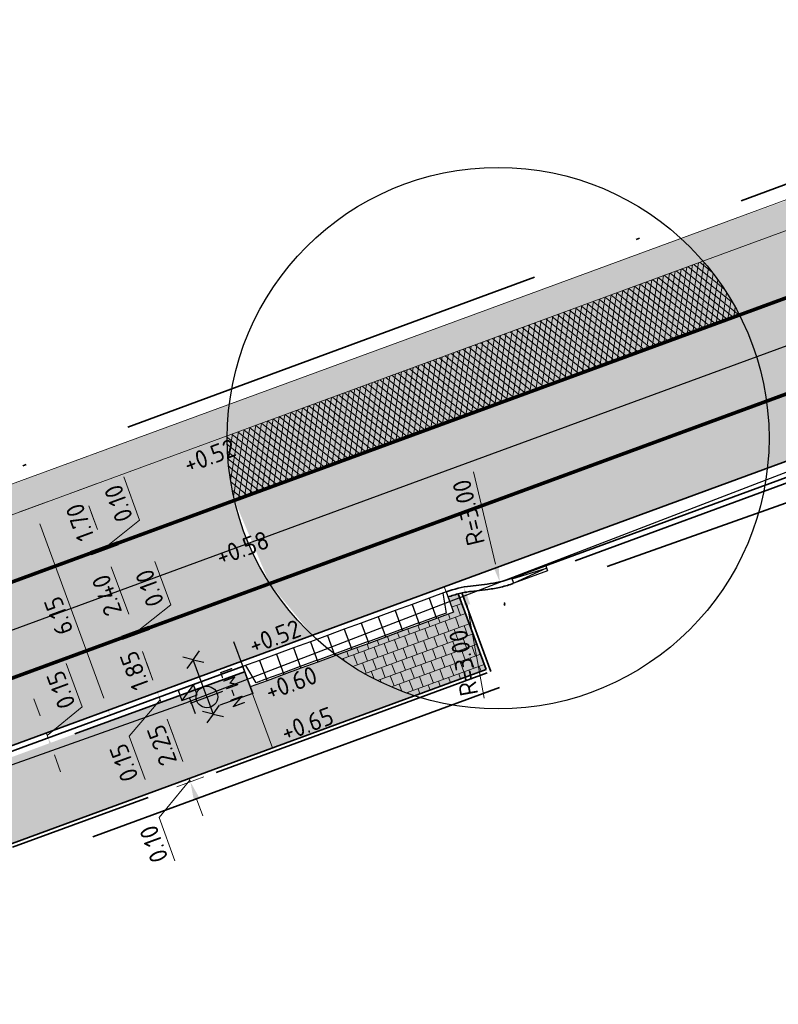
# Model space of a CAD drawing. Header units: metres. Extents: x 132493 to 134960, y 502695 to 503907.
# Tile 43 of 144: x 132924 to 132945, y 502967 to 502994. Entities that reach past the tile are written whole.
import ezdxf
from ezdxf import colors
from ezdxf.entities.mleader import LeaderData, LeaderLine
from ezdxf.enums import TextEntityAlignment as Align
from ezdxf.math import Vec2, Vec3

# ---------------------------------------------------------------- set-up
doc = ezdxf.new("R2010")
doc.units = ezdxf.units.M
for name, pattern in [('RI-HWA_KOLKAANSLUITING', [4.3, 2.5, -1.8]), ('VH-OPSLUITBAND_100X200', [16, 8, -2, 4, -2]), ('VH-OPSLUITBAND_150X250', [24, 16, -2, 4, -2]), ('VH-TROTTOIRBAND_130-150', [15, 5, -2, 2, -2, 2, -2]), ('VW-1-1_STREEP', [2, 1, -1]), ('XX-PROJECTGRENS', [18, 12, -3, 0, -3])]:
    doc.linetypes.add(name, pattern=pattern)
doc.layers.get('Defpoints').update_dxf_attribs({"color": 3})
for name, color, linetype, lineweight, plot in [('ARC-hoev-bss-kf-ev-rood-kleurecht', 200, 'Continuous', 35, False), ('ARC-hoev-btt-300x300x45-grijs-nieuw', 8, 'Continuous', 18, False), ('ARC-hoev-btt-300x300x80-grijs-nieuw', 40, 'Continuous', 18, False), ('ARC-hoev-fietsstrook-plateau-drempel-afalt rood', 241, 'Continuous', 18, False), ('ARC-hoev-gras zaaien', 73, 'Continuous', 35, False), ('ARC-hoev-nieuw-asfalt-streetprint', 215, 'Continuous', 35, False)]:
    doc.layers.add(name, color=color, linetype=linetype, lineweight=lineweight, plot=plot)
for name, color, linetype, lineweight in [('B04-WE-AM-M-200', 7, 'Continuous', 18), ('N-WE-BC-WAPENING-GD', 180, 'Continuous', 25), ('N-WE-GR-GRAS-A-200', 81, 'Continuous', 18), ('N-WE-KG-GRENS_WERKGRENS-G', 5, 'XX-PROJECTGRENS', 35), ('N-WE-RI-HWA_KOLKAANSLUITING_PVC_125-G', 160, 'RI-HWA_KOLKAANSLUITING', 25), ('N-WE-RI-KOLK-S', 150, 'Continuous', 25), ('N-WE-VH-GOOT_BSS_ACHTERKANT-G', 202, 'Continuous', 35), ('N-WE-VH-GOOT_TEGEL-G', 170, 'Continuous', 35), ('N-WE-VH-KANTOPSLUITING_ELEMENT_INRIT-S', 2, 'Continuous', 25), ('N-WE-VH-KANTOPSLUITING_OPSLUITBAND_100X200-G', 150, 'VH-OPSLUITBAND_100X200', 35), ('N-WE-VH-KANTOPSLUITING_OPSLUITBAND_150X250-G', 10, 'VH-OPSLUITBAND_150X250', 35), ('N-WE-VH-KANTOPSLUITING_TROTTOIRBAND_130 150-G', 210, 'VH-TROTTOIRBAND_130-150', 35), ('N-WE-VH-KANTOPSLUITING_TROTTOIRBAND_130 150_250_EINDVERLOOPBAND-S', 210, 'Continuous', 25), ('N-WE-VH-KANTOPSLUITING_VOORKANTBAND-G', 7, 'Continuous', 35), ('N-WE-VH-KANTVERHARDING-G', 2, 'Continuous', 18), ('N-WE-VH-VERHARDING_ASFALT-A', 23, 'Continuous', 18), ('N-WE-VW-MARKERING_LANGS_STREEP_11_010-G', 7, 'VW-1-1_STREEP', 13), ('N01-WE-IE-MEUBILAIR_WEGMEUBILAIR-S-200', 7, 'Continuous', 25), ('N01-WE-VH-VERHARDING_BETONSTRAATSTEEN_ELLEBOOG-A', 252, 'Continuous', 18), ('N01-WE-VH-VERHARDING_TEGEL_HALFST-A', 165, 'Continuous', 18), ('N02-WE-VH-VERHARDING_ASFALT-A', 252, 'Continuous', 18), ('X-XX-AL-AANPIJLING-T25', 7, 'Continuous', 25), ('X-XX-AL-DETAIL1-M', 7, 'Continuous', 18), ('X-XX-AL-DETAIL1-T25', 7, 'Continuous', 25)]:
    doc.layers.add(name, color=color, linetype=linetype, lineweight=lineweight)
doc.styles.add('NLCS-ISO', font='NLCS-ISO.ttf')
doc.styles.add('NLCS-ISO-M200-T25', font='NLCS-ISO.ttf', dxfattribs={"height": 0.5})
doc.dimstyles.new('NLCS-M200-T25-PIJL_L2_H1', dxfattribs={"dimscale": 0.2, "dimtxt": 2.5, "dimasz": 2.5, "dimexe": 2, "dimexo": 2, "dimgap": 0.7, "dimtad": 1, "dimzin": 0, "dimdsep": 46, "dimtxsty": 'NLCS-ISO-M200-T25', "dimcen": 0, "dimdle": 2, "dimclrd": 256, "dimclre": 256, "dimclrt": 256, "dimadec": 1, "dimazin": 0, "dimtfac": 1, "dimtdec": 3, "dimtofl": 0, "dimtmove": 0, "dimatfit": 3, "dimfxl": 2, "dimfxlon": 1, "dimtfillclr": 256, "dimtolj": 1, "dimtzin": 0, "dimlwd": -1, "dimlwe": -1, "dimarcsym": 0})

# ---------------------------------------------------------------- blocks, each defined once
blk = doc.blocks.new('*D245')
at = {"layer": 'Defpoints', "color": 0, "transparency": 16777216}
for p in [(132927.281, 502981.88), (132924.593, 502980.892), (132927.955, 502975.576)]:
    blk.add_point(p, dxfattribs=at)
at = {"layer": 'X-XX-AL-DETAIL1-M', "transparency": 16777216}
for p, q in [((132924.968, 502981.03), (132924.217, 502980.754)), ((132926.541, 502975.589), (132924.765, 502980.423)), ((132927.089, 502975.258), (132926.338, 502974.982))]:
    blk.add_line(p, q, dxfattribs=at)
for points in [[(132924.687, 502980.394), (132924.843, 502980.452), (132924.593, 502980.892)], [(132926.463, 502975.56), (132926.619, 502975.618), (132926.713, 502975.12)]]:
    blk.add_solid(points, dxfattribs=at)
at = {"layer": 'X-XX-AL-DETAIL1-M', "transparency": 16777216, "insert": (132925.287, 502977.871), "char_height": 0.5, "attachment_point": 5, "rotation": 110.1712, "style": 'NLCS-ISO-M200-T25'}
blk.add_mtext('\\A1;6.15', dxfattribs=at)
blk = doc.blocks.new('N-SVH-INRITELEMENT_180 200_160X500X500_RECHTS')
for p, q in [((0, 0), (0, 0.6)), ((0, 0.6), (0.5, 0.6)), ((0, 0.55), (0.3, 0.55)), ((0.3, 0.55), (0.405, 0)), ((0.5, 0), (0.5, 0.6)), ((0, 0), (0.5, 0))]:
    blk.add_line(p, q)
blk = doc.blocks.new('N-SVH-INRITELEMENT_180 200_160X500X500_MIDDEN')
for p, q in [((0, 0), (0, 0.6)), ((0, 0.6), (0.5, 0.6)), ((0, 0.55), (0.5, 0.55)), ((0.5, 0), (0.5, 0.6)), ((0, 0), (0.5, 0))]:
    blk.add_line(p, q)
blk = doc.blocks.new('N-SVH-INRITELEMENT_180 200_160X500X500_LINKS')
for p, q in [((0, 0), (0, 0.6)), ((0, 0.6), (0.5, 0.6)), ((0.095, 0), (0.2, 0.55)), ((0.2, 0.55), (0.5, 0.55)), ((0.5, 0), (0.5, 0.6)), ((0, 0), (0.5, 0))]:
    blk.add_line(p, q)
blk = doc.blocks.new('*D310')
at = {"layer": 'Defpoints', "color": 0, "transparency": 16777216}
for p in [(132928.642, 502982.38), (132925.954, 502981.392), (132927.782, 502980.253)]:
    blk.add_point(p, dxfattribs=at)
at = {"layer": 'X-XX-AL-DETAIL1-M', "transparency": 16777216}
for p, q in [((132926.329, 502981.53), (132925.579, 502981.254)), ((132926.368, 502980.266), (132926.126, 502980.923)), ((132926.916, 502979.934), (132926.165, 502979.659))]:
    blk.add_line(p, q, dxfattribs=at)
for points in [[(132926.048, 502980.894), (132926.205, 502980.952), (132925.954, 502981.392)], [(132926.29, 502980.237), (132926.446, 502980.295), (132926.54, 502979.797)]]:
    blk.add_solid(points, dxfattribs=at)
at = {"layer": 'X-XX-AL-DETAIL1-M', "transparency": 16777216, "insert": (132925.881, 502980.46), "char_height": 0.5, "attachment_point": 5, "rotation": 110.1712, "style": 'NLCS-ISO-M200-T25'}
blk.add_mtext('\\A1;1.70', dxfattribs=at)
blk = doc.blocks.new('*D311')
at = {"layer": 'Defpoints', "color": 0, "transparency": 16777216}
for p in [(132929.229, 502980.784), (132927.914, 502980.191), (132926.54, 502979.797)]:
    blk.add_point(p, dxfattribs=at)
at = {"layer": 'X-XX-AL-DETAIL1-M', "transparency": 16777216}
for p, q in [((132927.533, 502980.52), (132927.091, 502981.722)), ((132926.368, 502980.266), (132926.195, 502980.735)), ((132926.558, 502979.748), (132927.533, 502980.52)), ((132926.916, 502979.934), (132926.165, 502979.659)), ((132926.951, 502979.837), (132926.2, 502979.562)), ((132926.576, 502979.699), (132926.54, 502979.797)), ((132926.748, 502979.23), (132926.921, 502978.761))]:
    blk.add_line(p, q, dxfattribs=at)
for points in [[(132926.29, 502980.237), (132926.446, 502980.295), (132926.54, 502979.797)], [(132926.67, 502979.201), (132926.827, 502979.259), (132926.576, 502979.699)]]:
    blk.add_solid(points, dxfattribs=at)
at = {"layer": 'X-XX-AL-DETAIL1-M', "transparency": 16777216, "insert": (132926.946, 502980.987), "char_height": 0.5, "attachment_point": 5, "rotation": 110.1712, "style": 'NLCS-ISO-M200-T25'}
blk.add_mtext('\\A1;0.10', dxfattribs=at)
blk = doc.blocks.new('*D312')
at = {"layer": 'Defpoints', "color": 0, "transparency": 16777216}
for p in [(132929.264, 502980.687), (132926.576, 502979.699), (132928.644, 502977.906)]:
    blk.add_point(p, dxfattribs=at)
at = {"layer": 'X-XX-AL-DETAIL1-M', "transparency": 16777216}
for p, q in [((132926.951, 502979.837), (132926.2, 502979.562)), ((132927.23, 502977.919), (132926.748, 502979.23)), ((132927.778, 502977.588), (132927.027, 502977.312))]:
    blk.add_line(p, q, dxfattribs=at)
for points in [[(132926.67, 502979.201), (132926.827, 502979.259), (132926.576, 502979.699)], [(132927.152, 502977.89), (132927.308, 502977.948), (132927.402, 502977.45)]]:
    blk.add_solid(points, dxfattribs=at)
at = {"layer": 'X-XX-AL-DETAIL1-M', "transparency": 16777216, "insert": (132926.623, 502978.44), "char_height": 0.5, "attachment_point": 5, "rotation": 110.1712, "style": 'NLCS-ISO-M200-T25'}
blk.add_mtext('\\A1;2.40', dxfattribs=at)
blk = doc.blocks.new('*D313')
at = {"layer": 'Defpoints', "color": 0, "transparency": 16777216}
for p in [(132930.091, 502978.437), (132928.5, 502977.745), (132927.402, 502977.45)]:
    blk.add_point(p, dxfattribs=at)
at = {"layer": 'X-XX-AL-DETAIL1-M', "transparency": 16777216}
for p, q in [((132928.395, 502978.174), (132927.953, 502979.375)), ((132927.23, 502977.919), (132927.057, 502978.389)), ((132927.42, 502977.402), (132928.395, 502978.174)), ((132927.778, 502977.588), (132927.027, 502977.312)), ((132927.813, 502977.493), (132927.062, 502977.217)), ((132927.437, 502977.355), (132927.402, 502977.45)), ((132927.61, 502976.885), (132927.782, 502976.416))]:
    blk.add_line(p, q, dxfattribs=at)
for points in [[(132927.152, 502977.89), (132927.308, 502977.948), (132927.402, 502977.45)], [(132927.531, 502976.857), (132927.688, 502976.914), (132927.437, 502977.355)]]:
    blk.add_solid(points, dxfattribs=at)
at = {"layer": 'X-XX-AL-DETAIL1-M', "transparency": 16777216, "insert": (132927.808, 502978.64), "char_height": 0.5, "attachment_point": 5, "rotation": 110.1712, "style": 'NLCS-ISO-M200-T25'}
blk.add_mtext('\\A1;0.10', dxfattribs=at)
blk = doc.blocks.new('*D314')
at = {"layer": 'Defpoints', "color": 0, "transparency": 16777216}
for p in [(132928.212, 502977.641), (132927.437, 502977.356), (132929.316, 502976.076)]:
    blk.add_point(p, dxfattribs=at)
at = {"layer": 'X-XX-AL-DETAIL1-M', "transparency": 16777216}
for p, q in [((132927.812, 502977.494), (132927.061, 502977.218)), ((132927.902, 502976.089), (132927.609, 502976.886)), ((132928.45, 502975.757), (132927.699, 502975.482))]:
    blk.add_line(p, q, dxfattribs=at)
for points in [[(132927.531, 502976.858), (132927.688, 502976.915), (132927.437, 502977.356)], [(132927.824, 502976.06), (132927.981, 502976.118), (132928.075, 502975.619)]]:
    blk.add_solid(points, dxfattribs=at)
at = {"layer": 'X-XX-AL-DETAIL1-M', "transparency": 16777216, "insert": (132927.39, 502976.353), "char_height": 0.5, "attachment_point": 5, "rotation": 110.1712, "style": 'NLCS-ISO-M200-T25'}
blk.add_mtext('\\A1;1.85', dxfattribs=at)
blk = doc.blocks.new('N-SRI-KOLK_TROTTOIR-SO')
blk.add_hatch(color=256).paths.add_polyline_path([(1.125, 1.5), (-1.125, 1.5), (-1.125, 0)])
blk.add_line((-1.125, 0), (1.125, 1.5))
at = {"flags": 128}
blk.add_lwpolyline([(-1.125, 0), (1.125, 0), (1.125, 1.5), (-1.125, 1.5)], close=True, dxfattribs=at)
blk = doc.blocks.new('*D324')
at = {"layer": 'Defpoints', "color": 0, "transparency": 16777216}
for p in [(132927.637, 502975.619), (132926.063, 502974.881), (132924.949, 502974.632)]:
    blk.add_point(p, dxfattribs=at)
at = {"layer": 'X-XX-AL-DETAIL1-M', "transparency": 16777216}
for p, q in [((132925.941, 502975.356), (132925.5, 502976.557)), ((132924.776, 502975.101), (132924.604, 502975.57)), ((132924.975, 502974.561), (132925.941, 502975.356)), ((132925.324, 502974.77), (132924.573, 502974.494)), ((132925.376, 502974.629), (132924.625, 502974.353)), ((132925, 502974.491), (132924.949, 502974.632)), ((132925.173, 502974.022), (132925.345, 502973.552))]:
    blk.add_line(p, q, dxfattribs=at)
for points in [[(132924.698, 502975.072), (132924.854, 502975.13), (132924.949, 502974.632)], [(132925.095, 502973.993), (132925.251, 502974.05), (132925, 502974.491)]]:
    blk.add_solid(points, dxfattribs=at)
at = {"layer": 'X-XX-AL-DETAIL1-M', "transparency": 16777216, "insert": (132925.354, 502975.822), "char_height": 0.5, "attachment_point": 5, "rotation": 110.1712, "style": 'NLCS-ISO-M200-T25'}
blk.add_mtext('\\A1;0.15', dxfattribs=at)
blk = doc.blocks.new('*D325')
at = {"layer": 'Defpoints', "color": 0, "transparency": 16777216}
for p in [(132930.383, 502976.467), (132930.434, 502976.326), (132928.075, 502975.619)]:
    blk.add_point(p, dxfattribs=at)
at = {"layer": 'X-XX-AL-DETAIL1-M', "transparency": 16777216}
for p, q in [((132927.902, 502976.089), (132927.73, 502976.558)), ((132928.101, 502975.549), (132927.241, 502974.539)), ((132928.45, 502975.757), (132927.699, 502975.481)), ((132928.502, 502975.617), (132927.751, 502975.341)), ((132928.126, 502975.479), (132928.075, 502975.619)), ((132928.299, 502975.009), (132928.471, 502974.54)), ((132927.241, 502974.539), (132927.683, 502973.338))]:
    blk.add_line(p, q, dxfattribs=at)
for points in [[(132927.824, 502976.06), (132927.981, 502976.117), (132928.075, 502975.619)], [(132928.221, 502974.981), (132928.377, 502975.038), (132928.126, 502975.479)]]:
    blk.add_solid(points, dxfattribs=at)
at = {"layer": 'X-XX-AL-DETAIL1-M', "transparency": 16777216, "insert": (132927.096, 502973.804), "char_height": 0.5, "attachment_point": 5, "rotation": 110.1712, "style": 'NLCS-ISO-M200-T25'}
blk.add_mtext('\\A1;0.15', dxfattribs=at)
blk = doc.blocks.new('*D326')
at = {"layer": 'Defpoints', "color": 0, "transparency": 16777216}
for p in [(132930.434, 502976.326), (132928.126, 502975.479), (132930.144, 502973.823)]:
    blk.add_point(p, dxfattribs=at)
at = {"layer": 'X-XX-AL-DETAIL1-M', "transparency": 16777216}
for p, q in [((132928.502, 502975.617), (132927.751, 502975.341)), ((132928.73, 502973.836), (132928.299, 502975.009)), ((132929.278, 502973.505), (132928.527, 502973.229))]:
    blk.add_line(p, q, dxfattribs=at)
for points in [[(132928.221, 502974.981), (132928.377, 502975.038), (132928.126, 502975.479)], [(132928.652, 502973.807), (132928.808, 502973.865), (132928.902, 502973.367)]]:
    blk.add_solid(points, dxfattribs=at)
at = {"layer": 'X-XX-AL-DETAIL1-M', "transparency": 16777216, "insert": (132928.148, 502974.288), "char_height": 0.5, "attachment_point": 5, "rotation": 110.1712, "style": 'NLCS-ISO-M200-T25'}
blk.add_mtext('\\A1;2.25', dxfattribs=at)
blk = doc.blocks.new('*D400')
at = {"layer": 'Defpoints', "color": 0, "transparency": 16777216}
for p in [(132931.21, 502974.214), (132931.245, 502974.121), (132928.902, 502973.367)]:
    blk.add_point(p, dxfattribs=at)
at = {"layer": 'X-XX-AL-DETAIL1-M', "transparency": 16777216}
for p, q in [((132928.73, 502973.836), (132928.557, 502974.305)), ((132929.278, 502973.505), (132928.527, 502973.229)), ((132929.312, 502973.411), (132928.561, 502973.135)), ((132928.937, 502973.273), (132928.902, 502973.367)), ((132928.92, 502973.32), (132928.069, 502972.286)), ((132929.109, 502972.803), (132929.282, 502972.334)), ((132928.069, 502972.286), (132928.51, 502971.085))]:
    blk.add_line(p, q, dxfattribs=at)
for points in [[(132928.652, 502973.807), (132928.808, 502973.865), (132928.902, 502973.367)], [(132929.031, 502972.775), (132929.187, 502972.832), (132928.937, 502973.273)]]:
    blk.add_solid(points, dxfattribs=at)
at = {"layer": 'X-XX-AL-DETAIL1-M', "transparency": 16777216, "insert": (132927.924, 502971.551), "char_height": 0.5, "attachment_point": 5, "rotation": 110.1712, "style": 'NLCS-ISO-M200-T25'}
blk.add_mtext('\\A1;0.10', dxfattribs=at)
blk = doc.blocks.new('*D401')
at = {"layer": 'B04-WE-AM-M-200', "transparency": 16777216}
blk.add_line((132937.072, 502975.592), (132936.604, 502978.18), dxfattribs=at)
blk.add_solid([(132936.522, 502978.165), (132936.686, 502978.195), (132936.515, 502978.672)], dxfattribs=at)
at = {"layer": 'Defpoints', "color": 0, "transparency": 16777216}
for p in [(132936.515, 502978.672), (132937.049, 502975.72)]:
    blk.add_point(p, dxfattribs=at)
at = {"layer": 'B04-WE-AM-M-200', "transparency": 16777216, "insert": (132936.499, 502976.57), "char_height": 0.5, "attachment_point": 5, "rotation": 100.2562, "style": 'NLCS-ISO-M200-T25'}
blk.add_mtext('\\A1;R=3.00', dxfattribs=at)
blk = doc.blocks.new('*D402')
at = {"layer": 'B04-WE-AM-M-200', "transparency": 16777216}
blk.add_line((132936.771, 502981.859), (132937.385, 502979.302), dxfattribs=at)
blk.add_solid([(132937.304, 502979.283), (132937.466, 502979.321), (132937.502, 502978.816)], dxfattribs=at)
at = {"layer": 'Defpoints', "color": 0, "transparency": 16777216}
for p in [(132936.801, 502981.733), (132937.502, 502978.816)]:
    blk.add_point(p, dxfattribs=at)
at = {"layer": 'B04-WE-AM-M-200', "transparency": 16777216, "insert": (132936.64, 502980.733), "char_height": 0.5, "attachment_point": 5, "rotation": 103.5058, "style": 'NLCS-ISO-M200-T25'}
blk.add_mtext('\\A1;R=3.00', dxfattribs=at)
blk = doc.blocks.new('verloop tb-ob links')
at = {"layer": 'N-WE-VH-KANTOPSLUITING_TROTTOIRBAND_130 150_250_EINDVERLOOPBAND-S', "flags": 128}
blk.add_lwpolyline([(-0.5, 0), (0.5, 0), (0.5, -0.15), (-0.5, -0.15)], close=True, dxfattribs=at)
for points in [[(-0.5, -0.02), (0.5, -0.075)], [(0.5, -0.075), (-0.5, -0.15)]]:
    blk.add_lwpolyline(points, dxfattribs=at)
blk = doc.blocks.new('N-SIE-WEG_LICHTMAST_2UITHOUDER_1LAAG-SO')
h = blk.add_hatch(color=256)
edge = h.paths.add_edge_path()
edge.add_arc((0, 0), 1.5, 0, 360)
for p, q in [((0, -2.42), (0, 2.33)), ((-5.5, 0), (-6.34, 1.24)), ((-5.5, 0), (-4.66, 1.24)), ((2.52, 0), (1.68, 1.24)), ((2.52, 0), (3.35, 1.24)), ((-5.5, 0), (-6.34, -1.24)), ((-1.5, 0), (-5.5, 0)), ((-5.5, 0), (-4.66, -1.24)), ((0, 0), (-1.49, 0)), ((0, 0), (2.52, 0)), ((2.52, 0), (1.68, -1.24)), ((2.52, 0), (3.35, -1.24))]:
    blk.add_line(p, q)
blk.add_circle((0, 0), 1.5)
at = {"style": 'NLCS-ISO'}
blk.add_attdef('TYPE', text='', height=1.8, dxfattribs=at).set_placement((0, 2.33), align=Align.BOTTOM_CENTER)

msp = doc.modelspace()

# ---------------------------------------------------------------- hatches: boundary and pattern name
at = {"layer": 'ARC-hoev-bss-kf-ev-rood-kleurecht', "transparency": 33554483}
h = msp.add_hatch(color=256, dxfattribs=at)
h.dxf.hatch_style = 1
h.paths.add_polyline_path([(132913.193, 502972.178), (132936.181, 502980.621), (132952.093, 502986.465), (132972.328, 502993.653), (132992.544, 503000.835), (133028.208, 503013.504), (133028.977, 503011.342), (133021.763, 503008.762), (133021.575, 503009.29), (132993.13, 502999.186), (132972.918, 502992.006), (132952.706, 502984.826), (132935.963, 502978.677), (132913.796, 502970.535)])
at = {"layer": 'ARC-hoev-btt-300x300x45-grijs-nieuw', "transparency": 33554687}
h = msp.add_hatch(color=256, dxfattribs=at)
h.dxf.hatch_style = 1
h.paths.add_polyline_path([(132912.492, 502969.737), (132930.434, 502976.326), (132931.21, 502974.214), (132913.785, 502967.815), (132913.281, 502967.589)])
at = {"layer": 'ARC-hoev-btt-300x300x80-grijs-nieuw', "transparency": 33554585}
h = msp.add_hatch(color=256, dxfattribs=at)
h.dxf.hatch_style = 1
edge = h.paths.add_edge_path()
edge.add_line((132930.589, 502975.904), (132936.222, 502977.972))
edge.add_line((132936.222, 502977.972), (132936.067, 502978.395))
edge.add_arc((132937.049, 502975.72), 2.85, 104.1243, 110.1666, ccw=False)
edge.add_line((132936.354, 502978.483), (132937.124, 502976.387))
edge.add_line((132937.124, 502976.387), (132931.21, 502974.214))
edge.add_line((132931.21, 502974.214), (132930.589, 502975.904))
at = {"layer": 'ARC-hoev-fietsstrook-plateau-drempel-afalt rood', "transparency": 33554661}
h = msp.add_hatch(color=256, dxfattribs=at)
h.dxf.hatch_style = 1
h.paths.add_polyline_path([(132911.739, 502976.137), (132949.157, 502989.914), (132974.506, 502998.937), (132991.121, 503004.839), (133026.786, 503017.508), (133027.371, 503015.859), (132991.707, 503003.19), (132974.6, 502997.113), (132951.262, 502988.823), (132912.331, 502974.525)])
at = {"layer": 'ARC-hoev-gras zaaien', "transparency": 33554623}
h = msp.add_hatch(color=256, dxfattribs=at)
h.dxf.hatch_style = 1
edge = h.paths.add_edge_path()
edge.add_line((133044.309, 503023.381), (133040.615, 503022.372))
edge.add_line((133040.615, 503022.372), (132963.333, 502994.968))
edge.add_line((132963.333, 502994.968), (132943.131, 502987.701))
edge.add_line((132943.131, 502987.701), (132911.739, 502976.137))
edge.add_line((132911.739, 502976.137), (132911.461, 502976.894))
edge.add_line((132911.461, 502976.894), (132942.521, 502988.329))
edge.add_line((132942.521, 502988.329), (132970.625, 502998.407))
edge.add_line((132970.625, 502998.407), (133038.368, 503022.472))
edge.add_line((133038.368, 503022.472), (133038.106, 503023.225))
edge.add_line((133038.106, 503023.225), (133047.748, 503026.616))
edge.add_line((133047.748, 503026.616), (133047.989, 503025.936))
edge.add_line((133047.989, 503025.936), (133127.687, 503053.755))
edge.add_line((133127.687, 503053.755), (133134.899, 503056.438))
edge.add_line((133134.899, 503056.438), (133149.651, 503061.661))
edge.add_line((133149.651, 503061.661), (133181.947, 503073.722))
edge.add_line((133181.947, 503073.722), (133199.63, 503080.276))
edge.add_line((133199.63, 503080.276), (133213.754, 503085.601))
edge.add_line((133213.754, 503085.601), (133233.156, 503093.076))
edge.add_line((133233.156, 503093.076), (133252.557, 503100.55))
edge.add_line((133252.557, 503100.55), (133257.934, 503102.755))
edge.add_line((133257.934, 503102.755), (133289.068, 503115.503))
edge.add_line((133289.068, 503115.503), (133322.795, 503129.396))
edge.add_line((133322.795, 503129.396), (133334.457, 503134.354))
edge.add_line((133334.457, 503134.354), (133353.994, 503142.447))
edge.add_arc((133874.079, 501859.396), 1384.453, 110.685494, 112.065176, ccw=False)
edge.add_arc((133543.44, 502717.163), 465.231, 107.2339, 109.90622, ccw=False)
edge.add_line((133405.604, 503161.507), (133415.873, 503164.493))
edge.add_line((133415.873, 503164.493), (133424.367, 503166.632))
edge.add_arc((133423.248, 503166.689), 1.12, 293.158, 357.0847, ccw=False)
edge.add_line((133423.689, 503165.66), (133416.135, 503163.735))
edge.add_line((133416.135, 503163.735), (133405.842, 503160.744))
edge.add_arc((133727.946, 502167.954), 1043.735, 107.975293, 109.164059)
edge.add_arc((133874.079, 501859.396), 1383.653, 110.68572, 112.049064)
edge.add_line((133354.655, 503141.852), (133335.046, 503133.749))
edge.add_line((133335.046, 503133.749), (133323.1, 503128.657))
edge.add_line((133323.1, 503128.657), (133289.372, 503114.763))
edge.add_line((133289.372, 503114.763), (133258.907, 503102.29))
edge.add_line((133258.907, 503102.29), (133252.853, 503099.807))
edge.add_line((133252.853, 503099.807), (133233.446, 503092.33))
edge.add_line((133233.446, 503092.33), (133214.038, 503084.853))
edge.add_line((133214.038, 503084.853), (133200.785, 503079.926))
edge.add_line((133200.785, 503079.926), (133181.811, 503072.817))
edge.add_line((133181.811, 503072.817), (133149.925, 503060.909))
edge.add_line((133149.925, 503060.909), (133135.167, 503055.685))
edge.add_line((133135.167, 503055.685), (133129.729, 503053.696))
edge.add_arc((133149.077, 503000.87), 56.258, 110.1159, 133.7514)
edge.add_line((133110.173, 503041.508), (133098.876, 503030.223))
edge.add_arc((133081.208, 503047.911), 25, 274.4321, 314.967, ccw=False)
edge.add_arc((133081.208, 503047.911), 25, 264.364, 274.4321, ccw=False)
edge.add_line((133078.753, 503023.032), (133062.83, 503024.603))
edge.add_arc((133057.207, 502968.881), 56.005, 84.2369, 103.3139)
at = {"layer": 'ARC-hoev-nieuw-asfalt-streetprint', "transparency": 33554534}
h = msp.add_hatch(color=256, dxfattribs=at)
h.dxf.hatch_style = 1
h.paths.add_polyline_path([(132912.331, 502974.525), (132936.087, 502983.25), (132951.262, 502988.823), (132991.707, 503003.19), (133027.371, 503015.859), (133028.208, 503013.504), (132992.526, 503000.828), (132952.111, 502986.471), (132936.696, 502980.81), (132913.193, 502972.178)])
at = {"layer": 'N-WE-GR-GRAS-A-200', "transparency": 33554559}
h = msp.add_hatch(dxfattribs=at)
h.set_pattern_fill('AGR-GRAS_02', color=256, scale=0.02, angle=41.1881, pattern_type=2)
h.set_pattern_definition([(19.88062736, (198428.65439, -10980.88432), (0.12006831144, 0.25609295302), [0.05, -0.15]), (19.88062736, (198428.71702, -10980.73407), (0.12006831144, 0.25609295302), [0.05, -0.15]), (109.88062736, (198428.64939, -10980.8117), (-0.25609295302, 0.12006831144), [0.05, -0.15]), (109.88062736, (198428.70082, -10980.71866), (-0.25609295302, 0.12006831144), [0.05, -0.15]), (64.88062736, (198428.64439, -10980.73907), (-0.068012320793, 0.188080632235), [0.05, -0.2328427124]), (154.88062736, (198428.75783, -10980.84692), (-0.188080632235, -0.068012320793), [0.05, -0.2328427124]), (46.44567856, (198428.681, -10980.8109), (0.188080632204, 0.068012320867), [0.05, -0.3972135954]), (46.44567856, (198428.73163, -10980.68625), (0.188080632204, 0.068012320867), [0.05, -0.3972135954]), (83.31557618, (198428.78604, -10980.83672), (-0.068012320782, 0.188080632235), [0.05, -0.3972135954]), (83.31557618, (198428.6708, -10980.78269), (-0.068012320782, 0.188080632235), [0.05, -0.3972135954]), (83.31557618, (198428.75363, -10980.8059), (-0.068012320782, 0.188080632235), [0.05, -0.3972135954]), (136.44567856, (198428.61698, -10980.78088), (-0.068012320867, 0.188080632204), [0.05, -0.3972135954]), (173.31557618, (198428.6818, -10980.84251), (-0.188080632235, -0.068012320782), [0.05, -0.3972135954])])
h.paths.add_polyline_path([(132930.017, 502983.737), (132942.521, 502988.329), (132943.131, 502987.701), (132929.958, 502982.863)])
at = {"layer": 'N-WE-VH-VERHARDING_ASFALT-A', "transparency": 33554559}
h = msp.add_hatch(dxfattribs=at)
h.set_pattern_fill('AVH-ASFALT_LAAG1-D', color=11, scale=5, angle=201, pattern_type=2)
h.set_pattern_definition([(261, (0, 0), (0.14815325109, -0.023465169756), []), (321, (0, 0), (0.094398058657, 0.11657189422), [])])
edge = h.paths.add_edge_path()
edge.add_line((132929.958, 502982.863), (132943.131, 502987.701))
edge.add_arc((132937.457, 502982.796), 7.5, 27.044, 40.8423, ccw=False)
edge.add_line((132944.137, 502986.206), (132930.158, 502981.072))
edge.add_arc((132937.457, 502982.796), 7.5, 179.4909, 193.2892, ccw=False)
at = {"layer": 'N01-WE-VH-VERHARDING_BETONSTRAATSTEEN_ELLEBOOG-A', "transparency": 33554559}
h = msp.add_hatch(dxfattribs=at)
h.set_pattern_fill('AVH-BSS_KEIFORMAAT_KEPER', color=22, angle=45, pattern_type=2)
h.set_pattern_definition([(110.4278804, (0, 0), (-0.13504473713, 0.06174883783), [0.315, -0.105]), (200.4278804, (-0.03665, 0.0984), (-0.13504473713, 0.06174883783), [0.315, -0.105])])
edge = h.paths.add_edge_path()
edge.add_line((132931.132, 502978.767), (132944.887, 502983.818))
edge.add_arc((132937.457, 502982.796), 7.5, -6.3798, 7.8339, ccw=False)
edge.add_line((132944.911, 502981.963), (132937.3, 502979.167))
edge.add_line((132937.3, 502979.167), (132932.315, 502977.337))
edge.add_arc((132937.457, 502982.796), 7.5, 212.4993, 226.7129, ccw=False)
at = {"layer": 'N01-WE-VH-VERHARDING_TEGEL_HALFST-A', "transparency": 33554636}
h = msp.add_hatch(dxfattribs=at)
h.set_pattern_fill('AVH-TEGEL_300X300_HALFST', color=256, angle=89.7387, pattern_type=2)
h.set_pattern_definition([(110.1666, (132936.16993, 502978.11329), (-0.2442294, 0.2298957), [0.3, -0.3]), (200.167, (132936.16993, 502978.1133), (0.103425, -0.281608), [])])
edge = h.paths.add_edge_path()
edge.add_line((132932.978, 502976.781), (132936.222, 502977.972))
edge.add_line((132936.222, 502977.972), (132936.067, 502978.395))
edge.add_line((132936.067, 502978.395), (132936.354, 502978.483))
edge.add_line((132936.354, 502978.483), (132936.389, 502978.386))
edge.add_line((132936.389, 502978.386), (132937.124, 502976.387))
edge.add_line((132937.124, 502976.387), (132935.148, 502975.661))
edge.add_arc((132937.465, 502982.811), 7.516, 233.3431, 252.0449, ccw=False)
at = {"layer": 'N02-WE-VH-VERHARDING_ASFALT-A', "transparency": 33554559}
h = msp.add_hatch(dxfattribs=at)
h.set_pattern_fill('AVH-BSS_KEIFORMAAT_ELLEBOOG-SO', color=2, angle=65, pattern_type=2)
h.set_pattern_definition([(65, (0, 0), (-0.050787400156, 0.139537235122), [0.315, -0.105]), (335, (-0.19032, 0.08875), (-0.050787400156, 0.139537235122), [0.315, -0.105])])
edge = h.paths.add_edge_path()
edge.add_line((132930.158, 502981.072), (132944.137, 502986.206))
edge.add_arc((132937.457, 502982.796), 7.5, 7.8339, 27.044, ccw=False)
edge.add_line((132944.887, 502983.818), (132931.132, 502978.767))
edge.add_arc((132937.457, 502982.796), 7.5, 193.2892, 212.4993, ccw=False)

# ---------------------------------------------------------------- linework, layer by layer
at = {"layer": 'Defpoints', "flags": 128}
for points in [[(133016.832, 503012.116), (132991.707, 503003.19), (132951.262, 502988.823), (132935.834, 502983.157), (132912.331, 502974.525)], [(133017.251, 503010.938), (132992.126, 503002.012), (132951.687, 502987.647), (132936.265, 502981.983), (132912.762, 502973.351)], [(133017.669, 503009.76), (132992.544, 503000.835), (132952.111, 502986.471), (132936.696, 502980.81), (132913.193, 502972.178)]]:
    msp.add_lwpolyline(points, dxfattribs=at)
at = {"layer": 'Defpoints'}
msp.add_circle((132937.457, 502982.796), 7.5, dxfattribs=at)
at = {"layer": 'N-WE-KG-GRENS_WERKGRENS-G', "flags": 128}
for points in [[(132713.857, 502831.058, 0.00557), (132736.336, 502852.282, 0.025284), (132742.356, 502859.092, 0.023781), (132764.837, 502894.878), (132764.332, 502900.772), (132769.103, 502908.844), (132770.147, 502910.61, -0.199942), (132792.84, 502927.585), (132821.657, 502934.868), (132821.877, 502934.924, -0.382663), (132824.715, 502933.435), (132826.44, 502928.746), (132836.013, 502932.379), (132835.142, 502934.641, -0.419067), (132837.192, 502939.034), (132839.946, 502940.011), (132859.009, 502946.768), (132896.431, 502960.688), (132897.868, 502961.222, -0.414546), (132902.242, 502959.217), (132903.172, 502956.771), (132912.937, 502960.243), (132911.784, 502963.396, -0.415091), (132913.474, 502967.061), (132914.777, 502967.54), (132938.361, 502976.202), (132937.622, 502978.218), (133021.387, 503008.032), (133021.665, 503007.256), (133025.633, 503008.609), (133041.138, 503014.117, -0.110369), (133061.92, 503016.654), (133077.967, 503015.071), (133083.249, 503014.549, -0.006082), (133083.443, 503014.528, -0.257939), (133089.707, 503009.984), (133098.64, 503013.13, -0.265135), (133100.736, 503020.774), (133115.827, 503035.848, -0.110259), (133133.49, 503047.049), (133134.688, 503047.481), (133135.587, 503044.984), (133140.996, 503046.855), (133153.435, 503051.279), (133217.674, 503075.269), (133227.629, 503079.105), (133231.439, 503077.362), (133233.221, 503081.259), (133256.641, 503090.282), (133275.248, 503097.913), (133286.864, 503102.664), (133286.996, 503102.612), (133301.214, 503108.414), (133308.671, 503105.028), (133316.063, 503108.086), (133318.711, 503114.684), (133331.434, 503120.137), (133350.488, 503128.304), (133350.949, 503129.266, -0.00058), (133353.896, 503130.476, -0.007004), (133389.707, 503144.549), (133398.182, 503145.874), (133401.032, 503146.319), (133400.801, 503151.158, -0.052266), (133447.234, 503162.671), (133447.971, 503161.966), (133449.109, 503158.534), (133471.022, 503165.294, 0.090258), (133473.917, 503167.219, 0.004535), (133476.486, 503167.875), (133478.757, 503166.46, 0.014753), (133490.571, 503170.447)], [(132708.726, 502847.771), (132708.789, 502849.325), (132723.076, 502862.505, 0.073083), (132734.93, 502877.17), (132757.828, 502915.905), (132758.696, 502915.41), (132759.168, 502916.208), (132760.391, 502915.429), (132762.034, 502915.851, -0.026489), (132766.151, 502921.632), (132767.803, 502923.535, -0.148382), (132790.477, 502936.941), (132818.007, 502943.899), (132826.672, 502946.2), (132835.264, 502948.54), (132853.031, 502954.72), (132855.543, 502955.594), (132893.667, 502969.935), (132910.829, 502976.338), (132910.593, 502976.969), (132951.569, 502992.095), (132985.722, 503004.134), (133023.38, 503017.637), (133037.161, 503022.778), (133036.828, 503023.836), (133048.372, 503027.895), (133048.719, 503026.865), (133128.211, 503054.403)]]:
    msp.add_lwpolyline(points, format="xyb", dxfattribs=at)
at = {"layer": 'N-WE-RI-HWA_KOLKAANSLUITING_PVC_125-G', "flags": 128}
for points in [[(132930.134, 502977.159), (132930.666, 502975.725), (132929.078, 502975.156)], [(132929.079, 502975.157), (132928.914, 502975.608)]]:
    msp.add_lwpolyline(points, dxfattribs=at)
at = {"layer": 'N-WE-VH-GOOT_BSS_ACHTERKANT-G', "flags": 128}
msp.add_lwpolyline([(133021.716, 503008.895), (133021.575, 503009.29), (132993.13, 502999.186), (132952.706, 502984.826), (132935.963, 502978.677)], dxfattribs=at)
at = {"layer": 'N-WE-VH-GOOT_TEGEL-G', "flags": 128}
msp.add_lwpolyline([(132935.963, 502978.677), (132913.796, 502970.535)], dxfattribs=at)
at = {"layer": 'N-WE-VH-KANTOPSLUITING_OPSLUITBAND_100X200-G', "flags": 128}
msp.add_lwpolyline([(132936.452, 502978.506), (132937.252, 502976.327)], dxfattribs=at)
msp.add_lwpolyline([(132937.158, 502976.292), (132913.82, 502967.721, 0.415091), (132911.507, 502962.705), (132911.868, 502961.73)], format="xyb", dxfattribs=at)
at = {"layer": 'N-WE-VH-KANTOPSLUITING_OPSLUITBAND_150X250-G', "flags": 128}
for points in [[(133021.923, 503007.871), (133021.625, 503008.703), (132993.321, 502998.648), (132952.9, 502984.289), (132938.826, 502979.121)], [(132937.887, 502978.776), (132937.887, 502978.776)]]:
    msp.add_lwpolyline(points, dxfattribs=at)
at = {"layer": 'N-WE-VH-KANTOPSLUITING_TROTTOIRBAND_130 150-G', "flags": 128}
msp.add_lwpolyline([(132936.067, 502978.395, -0.058248), (132936.71, 502978.549), (132937.176, 502978.605, 0.058248), (132937.887, 502978.776, 0.058248)], format="xyb", dxfattribs=at)
msp.add_lwpolyline([(132930.434, 502976.326), (132913.794, 502970.215), (132913.431, 502970.082)], dxfattribs=at)
at = {"layer": 'N-WE-VH-KANTOPSLUITING_VOORKANTBAND-G', "flags": 128}
for points in [[(132937.836, 502978.917), (132952.849, 502984.431), (132993.271, 502998.79), (133021.716, 503008.895), (133022.065, 503007.92)], [(132936.354, 502978.483), (132937.124, 502976.386)], [(132930.383, 502976.467), (132912.44, 502969.878)]]:
    msp.add_lwpolyline(points, dxfattribs=at)
for points in [[(132936.015, 502978.536, -0.058248), (132936.692, 502978.698), (132937.158, 502978.754, 0.058248), (132937.836, 502978.917)], [(132937.124, 502976.386), (132913.785, 502967.815, 0.415091), (132911.414, 502962.67), (132911.775, 502961.695)]]:
    msp.add_lwpolyline(points, format="xyb", dxfattribs=at)
at = {"layer": 'N-WE-VH-KANTVERHARDING-G', "flags": 128}
for points in [[(133038.368, 503022.472, 0.000819), (133038.193, 503022.41), (133026.518, 503018.262), (133015.979, 503014.518), (132990.854, 503005.593), (132950.396, 502991.221), (132934.955, 502985.55), (132917.333, 502979.079), (132911.458, 502976.893)], [(133038.647, 503021.722, 0.000883), (133038.461, 503021.656), (133026.786, 503017.508), (133016.247, 503013.765), (132991.121, 503004.839), (132950.667, 502990.469), (132935.231, 502984.8), (132917.611, 502978.328), (132911.737, 502976.143)]]:
    msp.add_lwpolyline(points, format="xyb", dxfattribs=at)
for points in [[(132935.963, 502978.677), (132936.015, 502978.536)], [(132930.503, 502976.139), (132931.21, 502974.214)]]:
    msp.add_lwpolyline(points, dxfattribs=at)
at = {"layer": 'N-WE-VW-MARKERING_LANGS_STREEP_11_010-G', "ltscale": 4, "flags": 128}
msp.add_lwpolyline([(133027.371, 503015.859, 0.1, 0.1, 0), (133027.371, 503015.859, 0.1, 0.1, 0), (133016.832, 503012.116, 0.1, 0.1, 0), (132991.707, 503003.19, 0.1, 0.1, 0), (132951.262, 502988.823, 0.1, 0.1, 0), (132935.834, 502983.157, 0.1, 0.1, 0), (132912.331, 502974.525, 0.1, 0.1, 0)], format="xyseb", dxfattribs=at)
at = {"layer": 'N-WE-VW-MARKERING_LANGS_STREEP_11_010-G', "ltscale": 4, "const_width": 0.1, "flags": 128}
msp.add_lwpolyline([(132960.396, 502989.414), (132952.093, 502986.465), (132936.678, 502980.803), (132913.193, 502972.178)], dxfattribs=at)

# ---------------------------------------------------------------- block references
at = {"layer": 'N-WE-BC-WAPENING-GD', "rotation": 20.16658398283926}
msp.add_blockref('verloop tb-ob links', (132938.305, 502979.089), dxfattribs=at)
at = {"layer": 'N-WE-RI-KOLK-S', "xscale": 0.1999999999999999, "yscale": 0.1999999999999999, "zscale": 0.1999999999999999, "rotation": 200.1665839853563}
msp.add_blockref('N-SRI-KOLK_TROTTOIR-SO', (132928.81, 502975.89), dxfattribs=at)
at = {"layer": 'N-WE-VH-KANTOPSLUITING_ELEMENT_INRIT-S', "rotation": 200.1665839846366}
for name, p in [('N-SVH-INRITELEMENT_180 200_160X500X500_LINKS', (132936.015, 502978.536)), ('N-SVH-INRITELEMENT_180 200_160X500X500_MIDDEN', (132935.545, 502978.363)), ('N-SVH-INRITELEMENT_180 200_160X500X500_MIDDEN', (132934.607, 502978.019)), ('N-SVH-INRITELEMENT_180 200_160X500X500_MIDDEN', (132935.076, 502978.191)), ('N-SVH-INRITELEMENT_180 200_160X500X500_MIDDEN', (132934.137, 502977.846)), ('N-SVH-INRITELEMENT_180 200_160X500X500_MIDDEN', (132933.199, 502977.501)), ('N-SVH-INRITELEMENT_180 200_160X500X500_MIDDEN', (132933.668, 502977.674)), ('N-SVH-INRITELEMENT_180 200_160X500X500_MIDDEN', (132932.26, 502977.157)), ('N-SVH-INRITELEMENT_180 200_160X500X500_MIDDEN', (132932.729, 502977.329)), ('N-SVH-INRITELEMENT_180 200_160X500X500_MIDDEN', (132931.791, 502976.984)), ('N-SVH-INRITELEMENT_180 200_160X500X500_RECHTS', (132930.852, 502976.64)), ('N-SVH-INRITELEMENT_180 200_160X500X500_MIDDEN', (132931.321, 502976.812))]:
    msp.add_blockref(name, p, dxfattribs=at)
at = {"layer": 'N01-WE-IE-MEUBILAIR_WEGMEUBILAIR-S-200', "xscale": 0.1999933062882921, "yscale": 0.1999933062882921, "zscale": 0.1999933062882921, "rotation": 290.1665839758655}
msp.add_blockref('N-SIE-WEG_LICHTMAST_2UITHOUDER_1LAAG-SO', (132929.394, 502975.625), dxfattribs=at).add_auto_attribs({'TYPE': 'LM-N'})

# ---------------------------------------------------------------- texts
at = {"layer": 'X-XX-AL-DETAIL1-T25', "char_height": 0.5, "attachment_point": 1, "rotation": 20.4816, "style": 'NLCS-ISO-M200-T25'}
for s, insert in [('+0.52', (132928.698, 502982.282)), ('+0.58', (132929.589, 502979.72)), ('+0.52', (132930.498, 502977.274)), ('+0.60', (132930.952, 502975.989)), ('+0.65', (132931.388, 502974.852))]:
    msp.add_mtext_dynamic_manual_height_columns(s, width=2.25374, gutter_width=2.5, heights=[0], dxfattribs=dict(at, insert=insert))

# ---------------------------------------------------------------- dimensions: what is measured, and where the dimension line sits
at = {"layer": 'B04-WE-AM-M-200'}
for center, mpoint, picture, middle in [((132936.801, 502981.733), (132937.502, 502978.816), '*D402', (132937.02, 502980.824)), ((132937.049, 502975.72), (132936.515, 502978.672), '*D401', (132936.883, 502976.64))]:
    dim = msp.add_radius_dim(center=center, mpoint=mpoint, dimstyle='NLCS-M200-T25-PIJL_L2_H1', override={"dimpost": 'R=<>'}, dxfattribs=at)
    dim.commit()
    dim.dimension.update_dxf_attribs({"geometry": picture, "text_midpoint": middle, "dimtype": 164})
at = {"layer": 'X-XX-AL-DETAIL1-M'}
for base, p1, p2, picture, middle in [((132925.954, 502981.392), (132927.782, 502980.253), (132928.642, 502982.38), '*D310', (132925.881, 502980.46)), ((132924.593, 502980.892), (132927.955, 502975.576), (132927.281, 502981.88), '*D245', (132925.287, 502977.871)), ((132926.576, 502979.699), (132928.644, 502977.906), (132929.264, 502980.687), '*D312', (132926.623, 502978.44)), ((132927.437, 502977.356), (132929.316, 502976.076), (132928.212, 502977.641), '*D314', (132927.39, 502976.353)), ((132928.126, 502975.479), (132930.144, 502973.823), (132930.434, 502976.326), '*D326', (132928.148, 502974.288))]:
    dim = msp.add_linear_dim(base=base, p1=p1, p2=p2, angle=110.1712, dimstyle='NLCS-M200-T25-PIJL_L2_H1', dxfattribs=at)
    dim.commit()
    dim.dimension.update_dxf_attribs({"geometry": picture, "text_midpoint": middle})
for base, p1, p2, picture, middle in [((132926.54, 502979.797), (132927.914, 502980.191), (132929.229, 502980.784), '*D311', (132927.484, 502980.652)), ((132927.402, 502977.45), (132928.5, 502977.745), (132930.091, 502978.437), '*D313', (132928.347, 502978.305)), ((132924.949, 502974.632), (132926.063, 502974.881), (132927.637, 502975.619), '*D324', (132925.893, 502975.487)), ((132928.075, 502975.619), (132930.434, 502976.326), (132930.383, 502976.467), '*D325', (132927.29, 502974.408)), ((132928.902, 502973.367), (132931.245, 502974.121), (132931.21, 502974.214), '*D400', (132928.117, 502972.155))]:
    dim = msp.add_linear_dim(base=base, p1=p1, p2=p2, angle=110.1712, dimstyle='NLCS-M200-T25-PIJL_L2_H1', override={"dimtmove": 1}, dxfattribs=at)
    dim.commit()
    dim.dimension.update_dxf_attribs({"geometry": picture, "text_midpoint": middle, "dimtype": 160})

# ---------------------------------------------------------------- leaders
at = {"layer": 'X-XX-AL-AANPIJLING-T25'}
ml = msp.add_multileader_mtext('Standard', dxfattribs=at)
ml.set_content('korte kolk H=600', color=256, style='NLCS-ISO-M200-T25')
ml.set_leader_properties(color=256, linetype='ByLayer', lineweight=-1)
ml.build(insert=Vec2(0, 0))
ml.multileader.update_dxf_attribs({"text_left_attachment_type": 5, "text_right_attachment_type": 5, "dogleg_length": 0.5, "arrow_head_size": 0.5})
ctx = ml.context
ctx.base_point, ctx.char_height, ctx.arrow_head_size, ctx.landing_gap_size, ctx.plane_origin, ctx.plane_x_axis, ctx.plane_y_axis = Vec3(132951.977, 502977.412), 0.5, 0.5, 0.18, Vec3(132899.272, 502931.282), Vec3(0.937112, 0.349028), Vec3(-0.349028, 0.937112)
ctx.left_attachment, ctx.right_attachment = 5, 5
notes = []
notes.append((ctx, [(0, (1, 1, 0), (132951.509, 502977.237), (0.937112, 0.349028), 0.5, [(2, [(132915.797, 502970.823), (132928.807, 502975.462), (132949.891, 502983.568)], 0, [])])]))
ctx.mtext.insert, ctx.mtext.text_direction, ctx.mtext.rotation, ctx.mtext.flow_direction = Vec3(132951.937, 502978.037), Vec3(0.937112, 0.349028), 0.356534, 5
for ctx, leaders in notes:
    for number, flags, end, landing, length, lines in leaders:
        leader = LeaderData()
        leader.index, (leader.has_last_leader_line, leader.has_dogleg_vector, leader.attachment_direction) = number, flags
        leader.last_leader_point, leader.dogleg_vector, leader.dogleg_length = Vec3(end), Vec3(landing), length
        for number, points, colour, breaks in lines:
            line = LeaderLine()
            line.index, line.vertices, line.color, line.breaks = number, Vec3.list(points), colors.encode_raw_color(colour), breaks
            leader.lines.append(line)
        ctx.leaders.append(leader)

doc.saveas('drawing.dxf')
